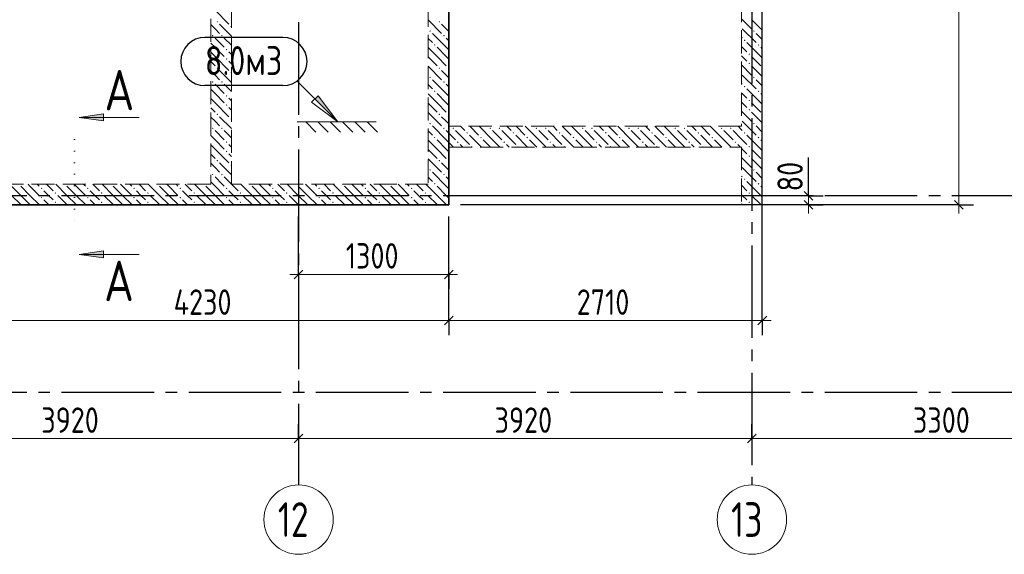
# Model space of a CAD drawing. Header units: millimetres. Extents: x 0 to 43617, y 0 to 29700.
# Tile 3 of 14: x 7698 to 16213, y 14850 to 19472. Entities that reach past the tile are written whole.
import ezdxf

# ---------------------------------------------------------------- set-up
doc = ezdxf.new("R2010")
doc.units = ezdxf.units.MM
for name, pattern in [('______2', [270, 200, -70]), ('______5', [1100, 800, -100, 100, -100]), ('______9', [100, 0, -100])]:
    doc.linetypes.add(name, pattern=pattern)
for name, color, linetype, lineweight in [('Standard', 7, 'Continuous', 25), ('ЖБ Перекрытие верхний уровень', 7, 'Continuous', 35), ('ЖБ Стена верхний уровень', 7, 'Continuous', 35), ('Оси', 40, '______5', 18), ('Примечания', 7, 'Continuous', 25), ('Размерная выноска', 7, 'Continuous', 13), ('Узлы символ', 7, 'Continuous', 25)]:
    doc.layers.add(name, color=color, linetype=linetype, lineweight=lineweight)
doc.styles.add('GOST 2.304-81', font='txt')
doc.styles.add('ISOCPEUR', font='txt')

msp = doc.modelspace()

# ---------------------------------------------------------------- hatches: boundary and pattern name
at = {"layer": 'ЖБ Стена верхний уровень', "linetype": 'Continuous', "lineweight": 18, "transparency": 33554687}
for points in [[(9400.5, 19453.1), (9407, 19459.6), (9413.4, 19453.1), (9407, 19446.6)], [(9520.5, 19413.1), (9526.9, 19419.6), (9530, 19416.6), (9530, 19409.7), (9526.9, 19406.6)], [(11320.5, 19453.1), (11326.9, 19459.6), (11333.4, 19453.1), (11326.9, 19446.6)], [(11400.5, 19453.1), (11407, 19459.6), (11410, 19456.6), (11410, 19449.7), (11407, 19446.6)], [(9360.4, 19333.1), (9366.9, 19339.6), (9373.5, 19333.1), (9366.9, 19326.6)], [(9440.4, 19333.1), (9446.9, 19339.6), (9453.4, 19333.1), (9446.9, 19326.6)], [(11240.4, 19373.1), (11246.9, 19379.6), (11253.4, 19373.1), (11246.9, 19366.6)], [(11360.4, 19333.1), (11366.9, 19339.6), (11373.5, 19333.1), (11366.9, 19326.6)], [(14040.4, 19373.1), (14046.9, 19379.6), (14053.5, 19373.1), (14046.9, 19366.6)], [(11280.5, 19253.1), (11287, 19259.6), (11293.5, 19253.1), (11287, 19246.6)], [(13960.4, 19293.1), (13966.9, 19299.6), (13973.5, 19293.1), (13966.9, 19286.6)], [(14080.5, 19253.1), (14087, 19259.6), (14093.5, 19253.1), (14087, 19246.6)], [(9480.5, 19213.1), (9487, 19219.6), (9493.5, 19213.1), (9487, 19206.6)], [(14000.5, 19173.1), (14007, 19179.6), (14013.4, 19173.1), (14007, 19166.6)], [(9480.5, 19133.1), (9487, 19139.6), (9493.5, 19133.1), (9487, 19126.6)], [(14000.5, 19093.1), (14007, 19099.6), (14013.4, 19093.1), (14007, 19086.6)], [(9400.5, 19053.1), (9407, 19059.6), (9413.4, 19053.1), (9407, 19046.6)], [(9520.5, 19013.1), (9526.9, 19019.6), (9530, 19016.6), (9530, 19009.7), (9526.9, 19006.6)], [(11320.5, 19053.1), (11326.9, 19059.6), (11333.4, 19053.1), (11326.9, 19046.6)], [(11400.5, 19053.1), (11407, 19059.6), (11410, 19056.6), (11410, 19049.7), (11407, 19046.6)], [(9360.4, 18933.1), (9366.9, 18939.6), (9373.5, 18933.1), (9366.9, 18926.6)], [(9440.4, 18933.1), (9446.9, 18939.6), (9453.4, 18933.1), (9446.9, 18926.6)], [(11240.4, 18973.1), (11246.9, 18979.6), (11253.4, 18973.1), (11246.9, 18966.6)], [(11360.4, 18933.1), (11366.9, 18939.6), (11373.5, 18933.1), (11366.9, 18926.6)], [(14040.4, 18973.1), (14046.9, 18979.6), (14053.5, 18973.1), (14046.9, 18966.6)], [(9480.5, 18813.1), (9487, 18819.6), (9493.5, 18813.1), (9487, 18806.6)], [(11280.5, 18853.1), (11287, 18859.6), (11293.5, 18853.1), (11287, 18846.6)], [(13960.4, 18893.1), (13966.9, 18899.6), (13973.5, 18893.1), (13966.9, 18886.6)], [(14080.5, 18853.1), (14087, 18859.6), (14093.5, 18853.1), (14087, 18846.6)], [(9480.5, 18733.1), (9487, 18739.6), (9493.5, 18733.1), (9487, 18726.6)], [(14000.5, 18773.1), (14007, 18779.6), (14013.4, 18773.1), (14007, 18766.6)], [(9400.5, 18653.1), (9407, 18659.6), (9413.4, 18653.1), (9407, 18646.6)], [(11320.5, 18653.1), (11326.9, 18659.6), (11333.4, 18653.1), (11326.9, 18646.6)], [(11400.5, 18653.1), (11407, 18659.6), (11410, 18656.6), (11410, 18649.7), (11407, 18646.6)], [(14000.5, 18693.1), (14007, 18699.6), (14013.4, 18693.1), (14007, 18686.6)], [(9520.5, 18613.1), (9526.9, 18619.6), (9530, 18616.6), (9530, 18609.7), (9526.9, 18606.6)], [(11240.4, 18573.1), (11246.9, 18579.6), (11253.4, 18573.1), (11246.9, 18566.6)], [(14040.4, 18573.1), (14046.9, 18579.6), (14053.5, 18573.1), (14046.9, 18566.6)], [(9360.4, 18533.1), (9366.9, 18539.6), (9373.5, 18533.1), (9366.9, 18526.6)], [(9440.4, 18533.1), (9446.9, 18539.6), (9453.4, 18533.1), (9446.9, 18526.6)], [(11360.4, 18533.1), (11366.9, 18539.6), (11373.5, 18533.1), (11366.9, 18526.6)], [(11440.4, 18533.1), (11446.9, 18539.6), (11453.4, 18533.1), (11446.9, 18526.6)], [(11560.4, 18493.1), (11566.9, 18499.6), (11573.5, 18493.1), (11566.9, 18486.6)], [(11760.4, 18533.1), (11766.9, 18539.6), (11773.5, 18533.1), (11766.9, 18526.6)], [(11840.4, 18533.1), (11846.9, 18539.6), (11853.5, 18533.1), (11846.9, 18526.6)], [(11960.4, 18493.1), (11966.9, 18499.6), (11973.5, 18493.1), (11966.9, 18486.6)], [(12160.4, 18533.1), (12166.9, 18539.6), (12173.5, 18533.1), (12166.9, 18526.6)], [(12240.4, 18533.1), (12246.9, 18539.6), (12253.5, 18533.1), (12246.9, 18526.6)], [(12360.4, 18493.1), (12366.9, 18499.6), (12373.5, 18493.1), (12366.9, 18486.6)], [(12560.4, 18533.1), (12566.9, 18539.6), (12573.5, 18533.1), (12566.9, 18526.6)], [(12640.4, 18533.1), (12646.9, 18539.6), (12653.5, 18533.1), (12646.9, 18526.6)], [(12760.4, 18493.1), (12766.9, 18499.6), (12773.5, 18493.1), (12766.9, 18486.6)], [(12960.4, 18533.1), (12966.9, 18539.6), (12973.5, 18533.1), (12966.9, 18526.6)], [(13040.4, 18533.1), (13046.9, 18539.6), (13053.5, 18533.1), (13046.9, 18526.6)], [(13160.4, 18493.1), (13166.9, 18499.6), (13173.5, 18493.1), (13166.9, 18486.6)], [(13360.4, 18533.1), (13366.9, 18539.6), (13373.5, 18533.1), (13366.9, 18526.6)], [(13440.4, 18533.1), (13446.9, 18539.6), (13453.5, 18533.1), (13446.9, 18526.6)], [(13560.4, 18493.1), (13566.9, 18499.6), (13573.5, 18493.1), (13566.9, 18486.6)], [(13760.4, 18533.1), (13766.9, 18539.6), (13773.5, 18533.1), (13766.9, 18526.6)], [(13840.4, 18533.1), (13846.9, 18539.6), (13853.5, 18533.1), (13846.9, 18526.6)], [(13960.4, 18493.1), (13966.9, 18499.6), (13973.5, 18493.1), (13966.9, 18486.6)], [(9480.5, 18413.1), (9487, 18419.6), (9493.5, 18413.1), (9487, 18406.6)], [(11280.5, 18453.1), (11287, 18459.6), (11293.5, 18453.1), (11287, 18446.6)], [(11480.5, 18413.1), (11487, 18419.6), (11493.5, 18413.1), (11487, 18406.6)], [(11680.5, 18453.1), (11687, 18459.6), (11693.5, 18453.1), (11687, 18446.6)], [(11880.5, 18413.1), (11887, 18419.6), (11893.5, 18413.1), (11887, 18406.6)], [(12080.5, 18453.1), (12087, 18459.6), (12093.5, 18453.1), (12087, 18446.6)], [(12280.5, 18413.1), (12287, 18419.6), (12293.5, 18413.1), (12287, 18406.6)], [(12480.5, 18453.1), (12487, 18459.6), (12493.5, 18453.1), (12487, 18446.6)], [(12680.5, 18413.1), (12687, 18419.6), (12693.5, 18413.1), (12687, 18406.6)], [(12880.5, 18453.1), (12887, 18459.6), (12893.5, 18453.1), (12887, 18446.6)], [(13080.5, 18413.1), (13087, 18419.6), (13093.5, 18413.1), (13087, 18406.6)], [(13280.5, 18453.1), (13287, 18459.6), (13293.5, 18453.1), (13287, 18446.6)], [(13480.5, 18413.1), (13487, 18419.6), (13493.5, 18413.1), (13487, 18406.6)], [(13680.5, 18453.1), (13687, 18459.6), (13693.5, 18453.1), (13687, 18446.6)], [(13880.5, 18413.1), (13887, 18419.6), (13893.5, 18413.1), (13887, 18406.6)], [(14080.5, 18453.1), (14087, 18459.6), (14093.5, 18453.1), (14087, 18446.6)], [(9480.5, 18333.1), (9487, 18339.6), (9493.5, 18333.1), (9487, 18326.6)], [(11600.5, 18373.1), (11607, 18379.6), (11613.4, 18373.1), (11610.3, 18370), (11603.6, 18370)], [(12000.5, 18373.1), (12007, 18379.6), (12013.4, 18373.1), (12010.3, 18370), (12003.6, 18370)], [(12400.5, 18373.1), (12407, 18379.6), (12413.4, 18373.1), (12410.3, 18370), (12403.6, 18370)], [(12800.5, 18373.1), (12807, 18379.6), (12813.4, 18373.1), (12810.3, 18370), (12803.6, 18370)], [(13200.5, 18373.1), (13207, 18379.6), (13213.4, 18373.1), (13210.3, 18370), (13203.6, 18370)], [(13600.5, 18373.1), (13607, 18379.6), (13613.4, 18373.1), (13610.3, 18370), (13603.6, 18370)], [(14000.5, 18373.1), (14007, 18379.6), (14013.4, 18373.1), (14007, 18366.6)], [(9400.5, 18253.1), (9407, 18259.6), (9413.4, 18253.1), (9407, 18246.6)], [(11320.5, 18253.1), (11326.9, 18259.6), (11333.4, 18253.1), (11326.9, 18246.6)], [(11400.5, 18253.1), (11407, 18259.6), (11410, 18256.6), (11410, 18249.7), (11407, 18246.6)], [(14000.5, 18293.1), (14007, 18299.6), (14013.4, 18293.1), (14007, 18286.6)], [(9360.4, 18133.1), (9366.9, 18139.6), (9373.5, 18133.1), (9366.9, 18126.6)], [(9440.4, 18133.1), (9446.9, 18139.6), (9453.4, 18133.1), (9446.9, 18126.6)], [(9520.5, 18213.1), (9526.9, 18219.6), (9530, 18216.6), (9530, 18209.7), (9526.9, 18206.6)], [(11240.4, 18173.1), (11246.9, 18179.6), (11253.4, 18173.1), (11246.9, 18166.6)], [(11360.4, 18133.1), (11366.9, 18139.6), (11373.5, 18133.1), (11366.9, 18126.6)], [(14040.4, 18173.1), (14046.9, 18179.6), (14053.5, 18173.1), (14046.9, 18166.6)], [(11280.5, 18053.1), (11287, 18059.6), (11293.5, 18053.1), (11287, 18046.6)], [(13960.4, 18093.1), (13966.9, 18099.6), (13973.5, 18093.1), (13966.9, 18086.6)], [(14080.5, 18053.1), (14087, 18059.6), (14093.5, 18053.1), (14087, 18046.6)], [(7880.5, 18013.1), (7887, 18019.6), (7893.5, 18013.1), (7887, 18006.6)], [(8000.5, 17973.1), (8007, 17979.6), (8013.4, 17973.1), (8007, 17966.6)], [(8090.3, 18050), (8087, 18046.6), (8083.6, 18050)], [(8280.5, 18013.1), (8287, 18019.6), (8293.5, 18013.1), (8287, 18006.6)], [(8400.5, 17973.1), (8407, 17979.6), (8413.4, 17973.1), (8407, 17966.6)], [(8490.3, 18050), (8487, 18046.6), (8483.6, 18050)], [(8680.5, 18013.1), (8687, 18019.6), (8693.5, 18013.1), (8687, 18006.6)], [(8800.5, 17973.1), (8807, 17979.6), (8813.4, 17973.1), (8807, 17966.6)], [(8890.3, 18050), (8887, 18046.6), (8883.6, 18050)], [(9080.5, 18013.1), (9087, 18019.6), (9093.5, 18013.1), (9087, 18006.6)], [(9200.5, 17973.1), (9207, 17979.6), (9213.4, 17973.1), (9207, 17966.6)], [(9290.3, 18050), (9287, 18046.6), (9283.6, 18050)], [(9480.5, 18013.1), (9487, 18019.6), (9493.5, 18013.1), (9487, 18006.6)], [(9600.5, 17973.1), (9607, 17979.6), (9613.4, 17973.1), (9607, 17966.6)], [(9690.3, 18050), (9687, 18046.6), (9683.6, 18050)], [(9880.5, 18013.1), (9887, 18019.6), (9893.5, 18013.1), (9887, 18006.6)], [(10000.5, 17973.1), (10007, 17979.6), (10013.4, 17973.1), (10007, 17966.6)], [(10090.3, 18050), (10087, 18046.6), (10083.6, 18050)], [(10280.5, 18013.1), (10287, 18019.6), (10293.5, 18013.1), (10287, 18006.6)], [(10400.5, 17973.1), (10407, 17979.6), (10413.4, 17973.1), (10407, 17966.6)], [(10490.3, 18050), (10487, 18046.6), (10483.6, 18050)], [(10680.5, 18013.1), (10687, 18019.6), (10693.5, 18013.1), (10687, 18006.6)], [(10800.5, 17973.1), (10807, 17979.6), (10813.4, 17973.1), (10807, 17966.6)], [(10890.3, 18050), (10887, 18046.6), (10883.6, 18050)], [(11080.5, 18013.1), (11087, 18019.6), (11093.5, 18013.1), (11087, 18006.6)], [(11200.5, 17973.1), (11207, 17979.6), (11213.4, 17973.1), (11207, 17966.6)], [(14000.5, 17973.1), (14007, 17979.6), (14013.4, 17973.1), (14007, 17966.6)], [(7880.5, 17933.1), (7887, 17939.6), (7893.5, 17933.1), (7887, 17926.6)], [(8000.5, 17893.1), (8007, 17899.6), (8013.4, 17893.1), (8007, 17886.6)], [(8280.5, 17933.1), (8287, 17939.6), (8293.5, 17933.1), (8287, 17926.6)], [(8400.5, 17893.1), (8407, 17899.6), (8413.4, 17893.1), (8407, 17886.6)], [(8680.5, 17933.1), (8687, 17939.6), (8693.5, 17933.1), (8687, 17926.6)], [(8800.5, 17893.1), (8807, 17899.6), (8813.4, 17893.1), (8807, 17886.6)], [(9080.5, 17933.1), (9087, 17939.6), (9093.5, 17933.1), (9087, 17926.6)], [(9200.5, 17893.1), (9207, 17899.6), (9213.4, 17893.1), (9207, 17886.6)], [(9480.5, 17933.1), (9487, 17939.6), (9493.5, 17933.1), (9487, 17926.6)], [(9600.5, 17893.1), (9607, 17899.6), (9613.4, 17893.1), (9607, 17886.6)], [(9880.5, 17933.1), (9887, 17939.6), (9893.5, 17933.1), (9887, 17926.6)], [(10000.5, 17893.1), (10007, 17899.6), (10013.4, 17893.1), (10007, 17886.6)], [(10280.5, 17933.1), (10287, 17939.6), (10293.5, 17933.1), (10287, 17926.6)], [(10400.5, 17893.1), (10407, 17899.6), (10413.4, 17893.1), (10407, 17886.6)], [(10680.5, 17933.1), (10687, 17939.6), (10693.5, 17933.1), (10687, 17926.6)], [(10800.5, 17893.1), (10807, 17899.6), (10813.4, 17893.1), (10807, 17886.6)], [(11080.5, 17933.1), (11087, 17939.6), (11093.5, 17933.1), (11087, 17926.6)], [(11200.5, 17893.1), (11207, 17899.6), (11213.4, 17893.1), (11207, 17886.6)], [(14000.5, 17893.1), (14007, 17899.6), (14013.4, 17893.1), (14007, 17886.6)]]:
    msp.add_hatch(color=7, dxfattribs=at).paths.add_polyline_path(points, flags=16)
at = {"layer": 'Примечания', "linetype": 'Continuous', "lineweight": 13, "transparency": 33554687}
msp.add_hatch(color=7, dxfattribs=at).paths.add_polyline_path([(10250.5, 18786.4), (10448.5, 18588.5), (10278.8, 18814.7)])
at = {"layer": 'Узлы символ', "linetype": 'Continuous', "lineweight": 13, "transparency": 33554687}
for points in [[(8422.2, 18597.3), (8212.2, 18627.3), (8422.2, 18657.3)], [(8422.2, 17413.1), (8212.2, 17443.1), (8422.2, 17473.1)]]:
    msp.add_hatch(color=7, dxfattribs=at).paths.add_polyline_path(points, flags=16)

# ---------------------------------------------------------------- linework, layer by layer
at = {"layer": 'Standard', "color": 7, "linetype": 'Continuous', "lineweight": 13, "transparency": 33554687}
for p, q in [((15820, 22595), (15820, 17870)), ((14520, 17950), (14520, 18025)), ((14520, 17870), (14520, 17795)), ((15820, 17870), (15820, 17795)), ((10110, 17270), (10035, 17270)), ((10110, 17270), (11410, 17270)), ((11410, 17270), (11485, 17270)), ((7180, 16870), (11410, 16870)), ((11410, 16870), (14120, 16870)), ((14120, 16870), (14195, 16870)), ((6190, 15850), (10110, 15850)), ((10110, 15850), (14030, 15850)), ((14030, 15850), (17330, 15850))]:
    msp.add_line(p, q, dxfattribs=at)
at = {"layer": 'Standard', "color": 7, "linetype": 'Continuous', "lineweight": 25, "transparency": 33554687}
for p, q in [((14557.5, 17912.5), (14482.5, 17987.5)), ((14557.5, 17832.5), (14482.5, 17907.5)), ((15782.5, 17907.5), (15857.5, 17832.5)), ((10072.5, 17232.5), (10147.5, 17307.5)), ((11372.5, 17232.5), (11447.5, 17307.5)), ((11372.5, 16832.5), (11447.5, 16907.5)), ((14082.5, 16832.5), (14157.5, 16907.5)), ((10072.5, 15812.5), (10147.5, 15887.5)), ((13992.5, 15812.5), (14067.5, 15887.5))]:
    msp.add_line(p, q, dxfattribs=at)
at = {"layer": 'Standard', "color": 251, "linetype": 'Continuous', "lineweight": -3, "true_color": 0x656565, "transparency": 33554687}
for p, q in [((14520, 17950), (11510, 17950)), ((14520, 17950), (14395, 17950)), ((14520, 17950), (14645, 17950)), ((14520, 17870), (11510, 17870)), ((15820, 17870), (11510, 17870)), ((14520, 17870), (14395, 17870)), ((14520, 17870), (14645, 17870)), ((15820, 17870), (15695, 17870)), ((15820, 17870), (15945, 17870)), ((10110, 17270), (10110, 17770)), ((10110, 17270), (10110, 17395)), ((11410, 17270), (11410, 17395)), ((10110, 17270), (10110, 17145)), ((11410, 17270), (11410, 17145)), ((11410, 16870), (11410, 16995)), ((14120, 16870), (14120, 16995)), ((11410, 16870), (11410, 16745)), ((14120, 16870), (14120, 16745)), ((10110, 15850), (10110, 15975)), ((14030, 15850), (14030, 15975)), ((10110, 15850), (10110, 15725)), ((10110, 15850), (10110, 15850)), ((14030, 15850), (14030, 15725)), ((14030, 15850), (14030, 15850))]:
    msp.add_line(p, q, dxfattribs=at)
for points in [[(14120, 16870), (14120, 19677.7), (14120, 19677.7), (14120, 22495)], [(11410, 17270), (11410, 17651.5), (11410, 17651.5), (11410, 17770)], [(11410, 16870), (11410, 16887), (11410, 16887), (11410, 17770)]]:
    msp.add_lwpolyline(points, dxfattribs=at)
at = {"layer": 'Standard', "color": 7, "linetype": 'Continuous', "lineweight": 13, "transparency": 33554687}
msp.add_lwpolyline([(14520, 17870), (14520, 17894.2), (14520, 17894.2), (14520, 17950)], dxfattribs=at)
at = {"layer": 'ЖБ Перекрытие верхний уровень', "color": 7, "linetype": 'Continuous', "lineweight": 35, "transparency": 33554687}
for p, q in [((11410, 17870), (11410, 22595)), ((7180, 17870), (11410, 17870))]:
    msp.add_line(p, q, dxfattribs=at)
at = {"layer": 'ЖБ Стена верхний уровень', "color": 251, "linetype": '______2', "lineweight": 13, "true_color": 0x656565, "transparency": 33554687}
for p, q in [((11410, 18550), (11410, 23700)), ((13940, 23700), (13940, 18550)), ((14120, 17870), (14120, 23700)), ((9350, 22450), (9350, 18050)), ((9530, 18050), (9530, 19610)), ((11230, 19610), (11230, 18050)), ((13940, 18550), (11410, 18550)), ((11410, 17870), (11410, 18370)), ((11410, 18370), (13940, 18370)), ((13940, 18370), (13940, 17870)), ((9350, 18050), (6280, 18050)), ((11230, 18050), (9530, 18050)), ((6280, 17870), (9350, 17870)), ((9350, 17870), (9530, 17870)), ((9530, 17870), (11230, 17870)), ((11230, 17870), (11410, 17870)), ((13940, 17870), (14120, 17870))]:
    msp.add_line(p, q, dxfattribs=at)
at = {"layer": 'ЖБ Стена верхний уровень', "color": 9, "linetype": 'Continuous', "lineweight": 18, "true_color": 0xc7c7c7, "transparency": 33554687}
for p, q in [((9387, 19553.1), (9507, 19433.1)), ((9387, 19393.1), (9350, 19430.1)), ((9426.9, 19433.1), (9530, 19330.1)), ((11230, 19470.1), (11346.9, 19353.1)), ((11387, 19393.1), (11346.9, 19433.1)), ((13940, 19480.1), (14026.9, 19393.1)), ((14026.9, 19473.1), (14120, 19380.1)), ((9426.9, 19353.1), (9387, 19393.1)), ((11387, 19233.1), (11266.9, 19353.1)), ((11410, 19370.1), (11387, 19393.1)), ((13946.9, 19393.1), (14066.9, 19273.1)), ((14120, 19300.1), (14066.9, 19353.1)), ((9387, 19233.1), (9350, 19270.1)), ((9387, 19313.1), (9466.9, 19233.1)), ((9466.9, 19313.1), (9530, 19250.1)), ((11230, 19310.1), (11266.9, 19273.1)), ((11387, 19313.1), (11410, 19290.1)), ((13940, 19320.1), (13946.9, 19313.1)), ((14107, 19153.1), (13987, 19273.1)), ((9350, 19190.1), (9387, 19153.1)), ((9387, 19233.1), (9466.9, 19153.1)), ((9530, 19170.1), (9507, 19193.1)), ((11307, 19153.1), (11230, 19230.1)), ((11307, 19233.1), (11387, 19153.1)), ((11387, 19233.1), (11410, 19210.1)), ((13940, 19240.1), (13987, 19193.1)), ((13946.9, 19153.1), (13940, 19160.1)), ((14107, 19233.1), (14120, 19220.1)), ((9350, 19110.1), (9387, 19073.1)), ((9387, 19153.1), (9507, 19033.1)), ((9507, 19113.1), (9530, 19090.1)), ((11230, 19150.1), (11307, 19073.1)), ((11307, 19153.1), (11387, 19073.1)), ((11387, 19153.1), (11410, 19130.1)), ((13940, 19080.1), (14026.9, 18993.1)), ((13987, 19113.1), (13946.9, 19153.1)), ((14026.9, 19153.1), (14107, 19073.1)), ((14026.9, 19073.1), (14120, 18980.1)), ((14107, 19153.1), (14120, 19140.1)), ((9387, 18993.1), (9350, 19030.1)), ((9426.9, 18953.1), (9387, 18993.1)), ((9426.9, 19033.1), (9530, 18930.1)), ((11230, 19070.1), (11346.9, 18953.1)), ((11387, 18993.1), (11346.9, 19033.1)), ((11410, 18970.1), (11387, 18993.1)), ((13946.9, 18993.1), (14066.9, 18873.1)), ((9387, 18913.1), (9466.9, 18833.1)), ((9466.9, 18913.1), (9530, 18850.1)), ((11230, 18910.1), (11266.9, 18873.1)), ((11387, 18833.1), (11266.9, 18953.1)), ((11387, 18913.1), (11410, 18890.1)), ((13940, 18920.1), (13946.9, 18913.1)), ((14120, 18900.1), (14066.9, 18953.1)), ((9387, 18833.1), (9350, 18870.1)), ((9387, 18833.1), (9466.9, 18753.1)), ((11307, 18753.1), (11230, 18830.1)), ((11307, 18833.1), (11387, 18753.1)), ((11387, 18833.1), (11410, 18810.1)), ((13940, 18840.1), (13987, 18793.1)), ((14107, 18753.1), (13987, 18873.1)), ((14107, 18833.1), (14120, 18820.1)), ((9350, 18790.1), (9387, 18753.1)), ((9387, 18753.1), (9507, 18633.1)), ((9530, 18770.1), (9507, 18793.1)), ((11230, 18750.1), (11307, 18673.1)), ((11307, 18753.1), (11387, 18673.1)), ((11387, 18753.1), (11410, 18730.1)), ((13946.9, 18753.1), (13940, 18760.1)), ((13987, 18713.1), (13946.9, 18753.1)), ((14026.9, 18753.1), (14107, 18673.1)), ((14107, 18753.1), (14120, 18740.1)), ((9350, 18710.1), (9387, 18673.1)), ((9507, 18713.1), (9530, 18690.1)), ((11230, 18670.1), (11346.9, 18553.1)), ((13940, 18680.1), (14026.9, 18593.1)), ((14026.9, 18673.1), (14120, 18580.1)), ((9387, 18593.1), (9350, 18630.1)), ((9426.9, 18553.1), (9387, 18593.1)), ((9426.9, 18633.1), (9530, 18530.1)), ((11387, 18593.1), (11346.9, 18633.1)), ((11410, 18570.1), (11387, 18593.1)), ((13946.9, 18593.1), (14066.9, 18473.1)), ((9387, 18513.1), (9466.9, 18433.1)), ((9466.9, 18513.1), (9530, 18450.1)), ((11230, 18510.1), (11266.9, 18473.1)), ((11387, 18433.1), (11266.9, 18553.1)), ((11387, 18513.1), (11410, 18490.1)), ((11410, 18490.1), (11466.9, 18433.1)), ((11466.9, 18513.1), (11587, 18393.1)), ((11510.1, 18550), (11546.9, 18513.1)), ((11590.1, 18550), (11666.9, 18473.1)), ((11787, 18433.1), (11670.1, 18550)), ((11787, 18513.1), (11866.9, 18433.1)), ((11866.9, 18513.1), (11987, 18393.1)), ((11910.1, 18550), (11946.9, 18513.1)), ((11990.1, 18550), (12066.9, 18473.1)), ((12187, 18433.1), (12070.1, 18550)), ((12187, 18513.1), (12266.9, 18433.1)), ((12266.9, 18513.1), (12387, 18393.1)), ((12310.1, 18550), (12346.9, 18513.1)), ((12390.1, 18550), (12466.9, 18473.1)), ((12587, 18433.1), (12470.1, 18550)), ((12587, 18513.1), (12666.9, 18433.1)), ((12666.9, 18513.1), (12787, 18393.1)), ((12710.1, 18550), (12746.9, 18513.1)), ((12790.1, 18550), (12866.9, 18473.1)), ((12987, 18433.1), (12870.1, 18550)), ((12987, 18513.1), (13066.9, 18433.1)), ((13066.9, 18513.1), (13187, 18393.1)), ((13110.1, 18550), (13146.9, 18513.1)), ((13190.1, 18550), (13266.9, 18473.1)), ((13387, 18433.1), (13270.1, 18550)), ((13387, 18513.1), (13466.9, 18433.1)), ((13466.9, 18513.1), (13587, 18393.1)), ((13510.1, 18550), (13546.9, 18513.1)), ((13590.1, 18550), (13666.9, 18473.1)), ((13787, 18433.1), (13670.1, 18550)), ((13787, 18513.1), (13866.9, 18433.1)), ((13866.9, 18513.1), (13940, 18440.1)), ((13910.1, 18550), (13940, 18520.1)), ((13940, 18520.1), (13946.9, 18513.1)), ((14120, 18500.1), (14066.9, 18553.1)), ((9387, 18433.1), (9350, 18470.1)), ((9387, 18433.1), (9466.9, 18353.1)), ((9530, 18370.1), (9507, 18393.1)), ((11307, 18353.1), (11230, 18430.1)), ((11307, 18433.1), (11387, 18353.1)), ((11387, 18433.1), (11410, 18410.1)), ((11410, 18410.1), (11450.1, 18370)), ((11530.1, 18370), (11507, 18393.1)), ((11690.1, 18370), (11587, 18473.1)), ((11707, 18433.1), (11770.1, 18370)), ((11787, 18433.1), (11850.1, 18370)), ((11930.1, 18370), (11907, 18393.1)), ((12090.1, 18370), (11987, 18473.1)), ((12107, 18433.1), (12170.1, 18370)), ((12187, 18433.1), (12250.1, 18370)), ((12330.1, 18370), (12307, 18393.1)), ((12490.1, 18370), (12387, 18473.1)), ((12507, 18433.1), (12570.1, 18370)), ((12587, 18433.1), (12650.1, 18370)), ((12730.1, 18370), (12707, 18393.1)), ((12890.1, 18370), (12787, 18473.1)), ((12907, 18433.1), (12970.1, 18370)), ((12987, 18433.1), (13050.1, 18370)), ((13130.1, 18370), (13107, 18393.1)), ((13290.1, 18370), (13187, 18473.1)), ((13307, 18433.1), (13370.1, 18370)), ((13387, 18433.1), (13450.1, 18370)), ((13530.1, 18370), (13507, 18393.1)), ((13690.1, 18370), (13587, 18473.1)), ((13707, 18433.1), (13770.1, 18370)), ((13787, 18433.1), (13850.1, 18370)), ((13930.1, 18370), (13907, 18393.1)), ((13940, 18440.1), (13987, 18393.1)), ((14107, 18353.1), (13987, 18473.1)), ((14107, 18433.1), (14120, 18420.1)), ((9350, 18390.1), (9387, 18353.1)), ((9350, 18310.1), (9387, 18273.1)), ((9387, 18353.1), (9507, 18233.1)), ((9507, 18313.1), (9530, 18290.1)), ((11230, 18350.1), (11307, 18273.1)), ((11307, 18353.1), (11387, 18273.1)), ((11387, 18353.1), (11410, 18330.1)), ((13946.9, 18353.1), (13940, 18360.1)), ((13987, 18313.1), (13946.9, 18353.1)), ((14026.9, 18353.1), (14107, 18273.1)), ((14107, 18353.1), (14120, 18340.1)), ((9387, 18193.1), (9350, 18230.1)), ((9426.9, 18233.1), (9530, 18130.1)), ((11230, 18270.1), (11346.9, 18153.1)), ((11387, 18193.1), (11346.9, 18233.1)), ((13940, 18280.1), (14026.9, 18193.1)), ((14026.9, 18273.1), (14120, 18180.1)), ((9426.9, 18153.1), (9387, 18193.1)), ((11387, 18033.1), (11266.9, 18153.1)), ((11410, 18170.1), (11387, 18193.1)), ((13946.9, 18193.1), (14066.9, 18073.1)), ((14120, 18100.1), (14066.9, 18153.1)), ((9370.1, 18050), (9350, 18070.1)), ((9387, 18113.1), (9450.1, 18050)), ((9466.9, 18113.1), (9530, 18050.1)), ((11230, 18110.1), (11266.9, 18073.1)), ((11387, 18113.1), (11410, 18090.1)), ((13940, 18120.1), (13946.9, 18113.1)), ((14107, 17953.1), (13987, 18073.1)), ((7707, 17953.1), (7610.1, 18050)), ((7707, 18033.1), (7787, 17953.1)), ((7787, 18033.1), (7770.1, 18050)), ((7787, 18033.1), (7866.9, 17953.1)), ((7850.1, 18050), (7866.9, 18033.1)), ((7946.9, 17953.1), (7907, 17993.1)), ((7930.1, 18050), (7987, 17993.1)), ((8107, 17953.1), (8010.1, 18050)), ((8107, 18033.1), (8187, 17953.1)), ((8187, 18033.1), (8170.1, 18050)), ((8187, 18033.1), (8266.9, 17953.1)), ((8250.1, 18050), (8266.9, 18033.1)), ((8346.9, 17953.1), (8307, 17993.1)), ((8330.1, 18050), (8387, 17993.1)), ((8507, 17953.1), (8410.1, 18050)), ((8507, 18033.1), (8587, 17953.1)), ((8587, 18033.1), (8570.1, 18050)), ((8587, 18033.1), (8666.9, 17953.1)), ((8650.1, 18050), (8666.9, 18033.1)), ((8746.9, 17953.1), (8707, 17993.1)), ((8730.1, 18050), (8787, 17993.1)), ((8907, 17953.1), (8810.1, 18050)), ((8907, 18033.1), (8987, 17953.1)), ((8987, 18033.1), (8970.1, 18050)), ((8987, 18033.1), (9066.9, 17953.1)), ((9050.1, 18050), (9066.9, 18033.1)), ((9146.9, 17953.1), (9107, 17993.1)), ((9130.1, 18050), (9187, 17993.1)), ((9307, 17953.1), (9210.1, 18050)), ((9307, 18033.1), (9387, 17953.1)), ((9387, 18033.1), (9370.1, 18050)), ((9387, 18033.1), (9466.9, 17953.1)), ((9450.1, 18050), (9466.9, 18033.1)), ((9546.9, 17953.1), (9507, 17993.1)), ((9530.1, 18050), (9587, 17993.1)), ((9707, 17953.1), (9610.1, 18050)), ((9707, 18033.1), (9787, 17953.1)), ((9787, 18033.1), (9770.1, 18050)), ((9787, 18033.1), (9866.9, 17953.1)), ((9850.1, 18050), (9866.9, 18033.1)), ((9946.9, 17953.1), (9907, 17993.1)), ((9930.1, 18050), (9987, 17993.1)), ((10107, 17953.1), (10010.1, 18050)), ((10107, 18033.1), (10187, 17953.1)), ((10187, 18033.1), (10170.1, 18050)), ((10187, 18033.1), (10266.9, 17953.1)), ((10250.1, 18050), (10266.9, 18033.1)), ((10346.9, 17953.1), (10307, 17993.1)), ((10330.1, 18050), (10387, 17993.1)), ((10507, 17953.1), (10410.1, 18050)), ((10507, 18033.1), (10587, 17953.1)), ((10587, 18033.1), (10570.1, 18050)), ((10587, 18033.1), (10666.9, 17953.1)), ((10650.1, 18050), (10666.9, 18033.1)), ((10746.9, 17953.1), (10707, 17993.1)), ((10730.1, 18050), (10787, 17993.1)), ((10907, 17953.1), (10810.1, 18050)), ((10907, 18033.1), (10987, 17953.1)), ((10987, 18033.1), (10970.1, 18050)), ((10987, 18033.1), (11066.9, 17953.1)), ((11050.1, 18050), (11066.9, 18033.1)), ((11146.9, 17953.1), (11107, 17993.1)), ((11130.1, 18050), (11187, 17993.1)), ((11230, 18030.1), (11210.1, 18050)), ((11307, 17953.1), (11230, 18030.1)), ((11307, 18033.1), (11387, 17953.1)), ((11387, 18033.1), (11410, 18010.1)), ((13940, 18040.1), (13987, 17993.1)), ((14107, 18033.1), (14120, 18020.1)), ((7626.9, 17953.1), (7707, 17873.1)), ((7707, 17953.1), (7787, 17873.1)), ((7787, 17953.1), (7870.1, 17870)), ((7907, 17913.1), (7950.1, 17870)), ((7987, 17913.1), (7946.9, 17953.1)), ((8026.9, 17953.1), (8107, 17873.1)), ((8107, 17953.1), (8187, 17873.1)), ((8187, 17953.1), (8270.1, 17870)), ((8307, 17913.1), (8350.1, 17870)), ((8387, 17913.1), (8346.9, 17953.1)), ((8426.9, 17953.1), (8507, 17873.1)), ((8507, 17953.1), (8587, 17873.1)), ((8587, 17953.1), (8670.1, 17870)), ((8707, 17913.1), (8750.1, 17870)), ((8787, 17913.1), (8746.9, 17953.1)), ((8826.9, 17953.1), (8907, 17873.1)), ((8907, 17953.1), (8987, 17873.1)), ((8987, 17953.1), (9070.1, 17870)), ((9107, 17913.1), (9150.1, 17870)), ((9187, 17913.1), (9146.9, 17953.1)), ((9226.9, 17953.1), (9307, 17873.1)), ((9307, 17953.1), (9387, 17873.1)), ((9387, 17953.1), (9470.1, 17870)), ((9507, 17913.1), (9550.1, 17870)), ((9587, 17913.1), (9546.9, 17953.1)), ((9626.9, 17953.1), (9707, 17873.1)), ((9707, 17953.1), (9787, 17873.1)), ((9787, 17953.1), (9870.1, 17870)), ((9907, 17913.1), (9950.1, 17870)), ((9987, 17913.1), (9946.9, 17953.1)), ((10026.9, 17953.1), (10107, 17873.1)), ((10107, 17953.1), (10187, 17873.1)), ((10187, 17953.1), (10270.1, 17870)), ((10307, 17913.1), (10350.1, 17870)), ((10387, 17913.1), (10346.9, 17953.1)), ((10426.9, 17953.1), (10507, 17873.1)), ((10507, 17953.1), (10587, 17873.1)), ((10587, 17953.1), (10670.1, 17870)), ((10707, 17913.1), (10750.1, 17870)), ((10787, 17913.1), (10746.9, 17953.1)), ((10826.9, 17953.1), (10907, 17873.1)), ((10907, 17953.1), (10987, 17873.1)), ((10987, 17953.1), (11070.1, 17870)), ((11107, 17913.1), (11150.1, 17870)), ((11187, 17913.1), (11146.9, 17953.1)), ((11226.9, 17953.1), (11230, 17950.1)), ((11230, 17950.1), (11307, 17873.1)), ((11307, 17953.1), (11387, 17873.1)), ((11387, 17953.1), (11410, 17930.1)), ((13946.9, 17953.1), (13940, 17960.1)), ((13987, 17913.1), (13946.9, 17953.1)), ((14026.9, 17953.1), (14107, 17873.1)), ((14107, 17953.1), (14120, 17940.1)), ((8026.9, 17873.1), (8030.1, 17870)), ((8426.9, 17873.1), (8430.1, 17870)), ((8826.9, 17873.1), (8830.1, 17870)), ((9226.9, 17873.1), (9230.1, 17870)), ((9626.9, 17873.1), (9630.1, 17870)), ((10026.9, 17873.1), (10030.1, 17870)), ((10426.9, 17873.1), (10430.1, 17870)), ((10826.9, 17873.1), (10830.1, 17870)), ((11226.9, 17873.1), (11230, 17870.1)), ((11230, 17870.1), (11230.1, 17870)), ((13940, 17880.1), (13950.1, 17870)), ((14026.9, 17873.1), (14030.1, 17870))]:
    msp.add_line(p, q, dxfattribs=at)
at = {"layer": 'Оси', "color": 8, "linetype": '______5', "lineweight": -3, "transparency": 33554687}
for p, q in [((14030, 26320), (14030, 15450)), ((10110, 24950), (10110, 15450)), ((35260, 17950), (3700, 17950)), ((35260, 16250), (3700, 16250))]:
    msp.add_line(p, q, dxfattribs=at)
at = {"layer": 'Оси', "color": 7, "linetype": 'Continuous', "lineweight": 13, "transparency": 33554687}
for centre in [(10110, 15150), (14030, 15150)]:
    msp.add_circle(centre, 300, dxfattribs=at)
at = {"layer": 'Примечания', "color": 7, "linetype": 'Continuous', "lineweight": 25, "transparency": 33554687}
for p, q in [((9974.5, 19318.5), (9299.4, 19318.5)), ((9974.5, 18901.9), (9299.4, 18901.9))]:
    msp.add_line(p, q, dxfattribs=at)
at = {"layer": 'Примечания', "color": 7, "linetype": 'Continuous', "lineweight": 13, "transparency": 33554687}
for p, q in [((10094.8, 18942.1), (10448.5, 18588.5)), ((10278.8, 18814.7), (10222.2, 18758.2)), ((10222.2, 18758.2), (10448.5, 18588.5)), ((10250.5, 18786.4), (10236.4, 18800.6)), ((10448.5, 18588.5), (10278.8, 18814.7)), ((10779.7, 18588.5), (10096.2, 18588.5)), ((10171.2, 18588.5), (10260.2, 18499.5)), ((10277.4, 18588.5), (10366.3, 18499.5)), ((10383.5, 18588.5), (10472.5, 18499.5)), ((10448.5, 18588.5), (10448.5, 18588.5)), ((10448.5, 18588.5), (10448.5, 18588.5)), ((10448.5, 18588.5), (10448.5, 18588.5)), ((10489.7, 18588.5), (10578.6, 18499.5)), ((10595.8, 18588.5), (10684.8, 18499.5)), ((10702, 18588.5), (10790.9, 18499.5))]:
    msp.add_line(p, q, dxfattribs=at)
at = {"layer": 'Примечания', "color": 7, "linetype": 'Continuous', "lineweight": 25, "transparency": 33554687}
for centre, start, end in [((9299.4, 19110.2), 90, 270), ((9974.5, 19110.2), 270, 90)]:
    msp.add_arc(centre, 208.3, start, end, dxfattribs=at)
at = {"layer": 'Размерная выноска', "color": 7, "linetype": 'Continuous', "lineweight": 25, "transparency": 33554687}
msp.add_line((14520, 17950), (14520, 18280), dxfattribs=at)
at = {"layer": 'Узлы символ', "color": 7, "linetype": 'Continuous', "lineweight": 13, "transparency": 33554687}
for p, q in [((8212.2, 18627.3), (8422.2, 18657.3)), ((8422.2, 18657.3), (8422.2, 18597.3)), ((8212.2, 18627.3), (8731.4, 18627.3)), ((8212.2, 18627.3), (8212.2, 18627.3)), ((8212.2, 18627.3), (8212.2, 18627.3)), ((8212.2, 18627.3), (8212.2, 18627.3)), ((8422.2, 18597.3), (8212.2, 18627.3)), ((8422.2, 18627.3), (8437.2, 18627.3)), ((8212.2, 17443.1), (8422.2, 17473.1)), ((8422.2, 17473.1), (8422.2, 17413.1)), ((8212.2, 17443.1), (8731.4, 17443.1)), ((8212.2, 17443.1), (8212.2, 17443.1)), ((8212.2, 17443.1), (8212.2, 17443.1)), ((8212.2, 17443.1), (8212.2, 17443.1)), ((8422.2, 17413.1), (8212.2, 17443.1)), ((8422.2, 17443.1), (8437.2, 17443.1))]:
    msp.add_line(p, q, dxfattribs=at)
at = {"layer": 'Узлы символ', "color": 7, "linetype": '______9', "lineweight": 13, "transparency": 33554687}
msp.add_line((8170.6, 18435.2), (8170.6, 17664.8), dxfattribs=at)

# ---------------------------------------------------------------- texts
at = {"layer": 'Standard', "color": 7, "linetype": 'Continuous', "lineweight": 25, "transparency": 33554687, "insert": (14470, 17987.5), "char_height": 220, "width": 391.317, "attachment_point": 7, "rotation": 90, "style": 'GOST 2.304-81'}
msp.add_mtext('80', dxfattribs=at)
at = {"layer": 'Standard', "color": 7, "linetype": 'Continuous', "lineweight": 25, "transparency": 33554687, "char_height": 220, "attachment_point": 7, "style": 'GOST 2.304-81'}
for s, insert, width in [('1300', (10517.6, 17320), 610.171), ('4230', (9029.2, 16920), 657.058), ('2710', (12514.8, 16920), 625.741), ('3920', (7884.2, 15900), 657.046), ('3920', (11804.2, 15900), 657.046), ('3300', (15422, 15900), 641.47)]:
    msp.add_mtext(s, dxfattribs=dict(at, insert=insert, width=width))
at = {"layer": 'Оси', "color": 7, "linetype": 'Continuous', "lineweight": 25, "transparency": 33554687, "char_height": 300, "attachment_point": 7, "style": 'ISOCPEUR'}
for s, insert, width in [('\\W0.75;12', (9930, 15000), 472.272), ('\\W0.75;13', (13850, 15000), 472.289)]:
    msp.add_mtext(s, dxfattribs=dict(at, insert=insert, width=width))
at = {"layer": 'Примечания', "color": 7, "linetype": 'Continuous', "lineweight": 25, "transparency": 33554687, "insert": (9299.4, 18993.5), "char_height": 250, "width": 799.927, "attachment_point": 7, "style": 'GOST 2.304-81'}
msp.add_mtext('8.0м3', dxfattribs=at)
at = {"layer": 'Узлы символ', "color": 7, "linetype": 'Continuous', "lineweight": 35, "transparency": 33554687, "char_height": 350, "attachment_point": 7, "style": 'ISOCPEUR'}
for insert, width in [((8431.3, 18687.5), 458.088), ((8427.5, 17037.8), 458.079)]:
    msp.add_mtext('\\W0.82;А', dxfattribs=dict(at, insert=insert, width=width))

doc.saveas('drawing.dxf')
